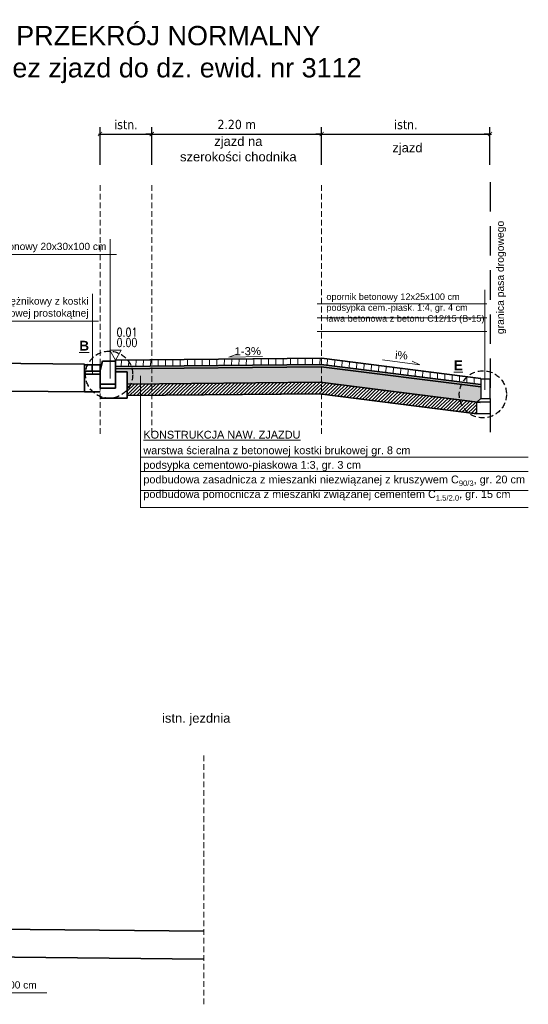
# Model space of a CAD drawing. Header units: metres. Extents: x -2945 to 3208, y -8835 to 1108.
# Tile 3 of 3: x -556 to 103, y -8675 to -7399. Entities that reach past the tile are written whole.
import ezdxf
from ezdxf.enums import TextEntityAlignment as Align

# ---------------------------------------------------------------- set-up
doc = ezdxf.new("R2010")
doc.units = ezdxf.units.M
for name, pattern in [('DASHED', [19.05, 12.7, -6.35]), ('DASHED2', [0.375, 0.25, -0.125]), ('DASHEDX2', [38.1, 25.4, -12.7])]:
    doc.linetypes.add(name, pattern=pattern)
for name, color, linetype, lineweight in [('DR_kreskowanie', 7, 'Continuous', 5), ('DR_opis', 7, 'Continuous', 13), ('DR_przekroj', 7, 'Continuous', 35), ('DR_symbole', 7, 'Continuous', 18), ('DR_wymiar', 7, 'Continuous', 13)]:
    doc.layers.add(name, color=color, linetype=linetype, lineweight=lineweight)
doc.layers.add('HATCH', color=7, linetype='Continuous')
doc.styles.add('simplex', font='simplex.shx', dxfattribs={"width": 0.8})
doc.styles.get("Standard").update_dxf_attribs({"font": 'arial.ttf'})
doc.styles.add('STYLE1', font='arial.ttf')
doc.styles.add('Tahoma', font='tahoma.ttf')
doc.dimstyles.new('PN - wymiar', dxfattribs={"dimtxt": 12, "dimasz": 13, "dimexe": 9, "dimexo": 0.0625, "dimgap": 6, "dimtad": 1, "dimlfac": 0.01, "dimzin": 0, "dimdsep": 46, "dimtxsty": 'Tahoma', "dimblk": 'ARCHTICK', "dimcen": 0.1, "dimdle": 2, "dimclrt": 256, "dimazin": 0, "dimtfac": 1, "dimtofl": 0, "dimtmove": 0, "dimatfit": 3, "dimldrblk": 'OBLIQUE', "dimfxl": 40, "dimfxlon": 1, "dimtolj": 1, "dimtzin": 0, "dimarcsym": 0})

# ---------------------------------------------------------------- blocks, each defined once
blk = doc.blocks.new('_ARCHTICK')
at = {"color": 0, "linetype": 'ByBlock', "lineweight": -2}
blk.add_line((0, 0), (-1, 0), dxfattribs=at)
blk.add_solid([(0.4, 0.31), (0.31, 0.4), (-0.31, -0.4), (-0.4, -0.31)], dxfattribs=at)
blk = doc.blocks.new('*D30')
at = {"layer": 'Defpoints', "color": 0}
for p in [(-384.7, -7547.1), (-451.7, -7611.2), (-384.7, -7611.2)]:
    blk.add_point(p, dxfattribs=at)
at = {"layer": 'DR_wymiar', "color": 0, "lineweight": -2}
for p, q in [((-451.7, -7587.1), (-451.7, -7538.1)), ((-384.7, -7587.1), (-384.7, -7538.1)), ((-453.7, -7547.1), (-382.7, -7547.1))]:
    blk.add_line(p, q, dxfattribs=at)
at = {"layer": 'DR_wymiar', "color": 0, "linetype": 'ByBlock', "lineweight": -2, "xscale": 7.5, "yscale": 7.5, "zscale": 7.5, "rotation": 180}
blk.add_blockref('_ARCHTICK', (-451.7, -7547.1), dxfattribs=at)
at = {"layer": 'DR_wymiar', "color": 0, "linetype": 'ByBlock', "lineweight": -2, "xscale": 7.5, "yscale": 7.5, "zscale": 7.5}
blk.add_blockref('_ARCHTICK', (-384.7, -7547.1), dxfattribs=at)
at = {"layer": 'DR_wymiar', "insert": (-418.2, -7534.9), "char_height": 12, "attachment_point": 5, "style": 'Tahoma'}
blk.add_mtext('\\A1;\\A1;istn.', dxfattribs=at)
blk = doc.blocks.new('_OBLIQUE')
at = {"color": 0, "linetype": 'ByBlock'}
blk.add_line((-0.5, -0.5), (0.5, 0.5), dxfattribs=at)
blk = doc.blocks.new('*D31')
at = {"layer": 'Defpoints', "color": 0}
for p in [(-164.7, -7547.1), (-384.7, -7611.2), (-164.7, -7935.7)]:
    blk.add_point(p, dxfattribs=at)
at = {"layer": 'DR_wymiar', "color": 0, "lineweight": -2}
for p, q in [((-384.7, -7587.1), (-384.7, -7538.1)), ((-164.7, -7587.1), (-164.7, -7538.1)), ((-386.7, -7547.1), (-162.7, -7547.1))]:
    blk.add_line(p, q, dxfattribs=at)
at = {"layer": 'DR_wymiar', "color": 0, "linetype": 'ByBlock', "lineweight": -2, "xscale": 7.5, "yscale": 7.5, "zscale": 7.5, "rotation": 180}
blk.add_blockref('_ARCHTICK', (-384.7, -7547.1), dxfattribs=at)
at = {"layer": 'DR_wymiar', "color": 0, "linetype": 'ByBlock', "lineweight": -2, "xscale": 7.5, "yscale": 7.5, "zscale": 7.5}
blk.add_blockref('_ARCHTICK', (-164.7, -7547.1), dxfattribs=at)
at = {"layer": 'DR_wymiar', "insert": (-274.7, -7534.8), "char_height": 12, "attachment_point": 5, "style": 'Tahoma'}
blk.add_mtext('\\A1;2.20 m', dxfattribs=at)
blk = doc.blocks.new('*D32')
at = {"layer": 'Defpoints', "color": 0}
for p in [(53.3, -7547.1), (-164.7, -7611.2), (53.3, -7609.4)]:
    blk.add_point(p, dxfattribs=at)
at = {"layer": 'DR_wymiar', "color": 0, "lineweight": -2}
for p, q in [((-164.7, -7587.1), (-164.7, -7538.1)), ((53.3, -7587.1), (53.3, -7538.1)), ((-166.7, -7547.1), (55.3, -7547.1))]:
    blk.add_line(p, q, dxfattribs=at)
at = {"layer": 'DR_wymiar', "color": 0, "linetype": 'ByBlock', "lineweight": -2, "xscale": 7.5, "yscale": 7.5, "zscale": 7.5, "rotation": 180}
blk.add_blockref('_ARCHTICK', (-164.7, -7547.1), dxfattribs=at)
at = {"layer": 'DR_wymiar', "color": 0, "linetype": 'ByBlock', "lineweight": -2, "xscale": 7.5, "yscale": 7.5, "zscale": 7.5}
blk.add_blockref('_ARCHTICK', (53.3, -7547.1), dxfattribs=at)
at = {"layer": 'DR_wymiar', "insert": (-55.7, -7534.9), "char_height": 12, "attachment_point": 5, "style": 'Tahoma'}
blk.add_mtext('\\A1;\\A1;istn.', dxfattribs=at)

msp = doc.modelspace()

# ---------------------------------------------------------------- hatches: boundary and pattern name
at = {"layer": 'DR_kreskowanie', "transparency": 33554687}
h = msp.add_hatch(dxfattribs=at)
h.set_pattern_fill('LINE', scale=3, angle=89, style=0)
h.set_pattern_definition([(89, (2177.591, 947.987), (-9.523549, 0.166234), [])])
h.paths.add_polyline_path([(-431.694, -7840.259), (-431.694, -7848.26), (-384.694, -7847.79), (-384.694, -7839.789)])
h.paths.add_polyline_path([(-384.694, -7839.789), (-384.694, -7847.79), (-276.506, -7846.708), (-276.506, -7838.707)])
h.paths.add_polyline_path([(-276.506, -7838.707), (-276.506, -7846.708), (-165.16, -7845.594), (-164.694, -7845.653), (-164.694, -7837.589)])
h.paths.add_polyline_path([(-164.694, -7837.589), (-164.694, -7845.653), (41.306, -7871.8), (41.306, -7864.736), (41.306, -7864.259), (41.112, -7863.711), (-77.321, -7848.679)])
h = msp.add_hatch(dxfattribs=at)
h.set_pattern_fill('AR-SAND', color=256, scale=0.1, angle=179.392556, style=0)
h.set_pattern_definition([(216.892556, (2772.655, 2609.386), (0.108108, -4.8955536), [0, -3.8608, 0, -4.318, 0, -4.1275]), (186.892556, (2772.655, 2609.386), (-4.570976, -7.120191), [0, -2.0828, 0, -3.4798, 0, -1.3335]), (146.892556, (2775.7792, 2609.353), (-7.9096315, 0.0694876), [0, -1.27, 0, -4.572, 0, -5.969]), (136.892556, (2775.779, 2609.353), (-7.6587697, -2.148218), [0, -0.635, 0, -2.9972, 0, -3.429])])
h.paths.add_polyline_path([(-431.694, -7851.26), (-384.694, -7850.79), (-384.694, -7847.79), (-431.694, -7848.26)])
h.paths.add_polyline_path([(-276.506, -7846.708), (-384.694, -7847.79), (-384.694, -7850.79), (-276.506, -7849.708)])
h.paths.add_polyline_path([(-164.694, -7845.653), (-165.16, -7845.594), (-276.506, -7846.708), (-276.506, -7849.708), (-165.335, -7848.596), (-164.694, -7848.677)])
h.paths.add_polyline_path([(-164.694, -7848.677), (41.306, -7874.824), (41.306, -7871.8), (-164.694, -7845.653)])
h = msp.add_hatch(dxfattribs=at)
h.set_pattern_fill('AR-CONC', scale=0.1, angle=355, style=0)
h.set_pattern_definition([(45, (877.724, 722.851), (18.010222, -3.175687), [1.905, -20.955]), (350, (877.724, 722.851), (-1.84576, 19.34015), [1.524, -16.76406]), (95.45144, (879.225, 722.587), (16.16446, 16.16446), [1.619, -17.809024]), (41.1842, (878.167, 727.912), (26.63833, -6.550844), [2.8575, -31.4325]), (91.63556, (880.387, 727.366), (25.806535, 22.579346), [2.4285, -26.71356]), (346.18415, (878.167, 727.912), (25.806535, 22.57935), [2.286, -25.14597]), (16, (880.587, 726.426), (14.212445, -11.509011), [1.905, -20.955]), (321, (880.587, 726.426), (7.76199, 17.810067), [1.524, -16.764]), (66.45144, (881.771, 725.467), (21.974435, 6.301056), [1.619, -17.808994]), (32.5, (877.724, 722.8515), (1.0446307, 8.396409), [0, -16.5608, 0, -17.018, 0, -16.8275]), (2.5, (877.724, 722.8515), (7.529671, 9.397564), [0, -9.7028, 0, -16.1798, 0, -6.4135]), (322.5, (872.0816, 723.345), (13.457534, -1.7524443), [0, -6.35, 0, -19.812, 0, -26.289]), (312.5, (869.551, 723.567), (14.978157, 1.241943), [0, -8.255, 0, -13.1572, 0, -18.669])])
h.paths.add_polyline_path([(41.306, -7874.824), (-164.694, -7848.677), (-164.694, -7863.798), (41.121, -7889.921), (41.306, -7889.736)])
h.paths.add_polyline_path([(-164.694, -7848.677), (-165.335, -7848.596), (-276.506, -7849.708), (-276.506, -7864.709), (-166.208, -7863.606), (-164.694, -7863.798)])
h.paths.add_polyline_path([(-276.506, -7849.708), (-384.694, -7850.79), (-384.694, -7865.791), (-276.506, -7864.709)])
h.paths.add_polyline_path([(-431.694, -7854.259), (-416.694, -7854.259), (-416.694, -7866.111), (-384.694, -7865.791), (-384.694, -7850.79), (-431.694, -7851.26)])
h.paths.add_polyline_path([(-410.25, -7866.046, -0.04339677), (-411.92, -7871.063), (-384.694, -7870.791), (-384.694, -7865.791)])
h.paths.add_polyline_path([(-416.694, -7871.111), (-411.92, -7871.063, 0.04339677), (-410.25, -7866.046), (-416.694, -7866.111)])
h.paths.add_polyline_path([(-384.694, -7865.791), (-384.694, -7870.791), (-321.501, -7870.159), (-321.501, -7865.159)])
h.paths.add_polyline_path([(-164.694, -7863.798), (-166.208, -7863.606), (-321.501, -7865.159), (-321.501, -7870.159), (-166.499, -7868.609), (-164.694, -7868.838)])
h.paths.add_polyline_path([(13.595, -7886.427), (-164.694, -7863.798), (-164.694, -7868.838), (14.381, -7891.567, -0.04267288)])
h.paths.add_polyline_path([(14.381, -7891.567), (36.648, -7894.394), (41.123, -7889.919), (13.595, -7886.427, 0.04267288)])
at = {"layer": 'HATCH', "transparency": 33554687}
h = msp.add_hatch(dxfattribs=at)
h.set_pattern_fill('ANSI31', angle=359)
h.set_pattern_definition([(44, (877.7242, 722.8515), (-2.2055403, 2.2839039), [])])
h.paths.add_polyline_path([(-416.694, -7871.111), (-416.694, -7881.111), (-384.694, -7880.791), (-384.694, -7870.791)])
h.paths.add_polyline_path([(-384.694, -7870.791), (-384.694, -7880.791), (-276.505, -7879.709), (-276.505, -7869.709)])
h.paths.add_polyline_path([(-166.499, -7868.609), (-276.505, -7869.709), (-276.505, -7879.709), (-167.081, -7878.615), (-164.694, -7878.918), (-164.694, -7868.838)])
h.paths.add_polyline_path([(-164.694, -7868.838), (-164.694, -7878.918), (36.306, -7904.43), (36.306, -7894.736), (36.648, -7894.394)])
h.paths.add_polyline_path([(19.309, -7902.273, 0.06463668), (24.693, -7907.996), (36.306, -7909.471), (36.306, -7904.43)])
h.paths.add_polyline_path([(24.693, -7907.996, -0.06463668), (19.309, -7902.273), (-164.694, -7878.918), (-164.694, -7883.958)])
h.paths.add_polyline_path([(-164.694, -7878.918), (-167.081, -7878.615), (-321.5, -7880.159), (-321.5, -7885.16), (-167.373, -7883.618), (-164.694, -7883.958)])
h.paths.add_polyline_path([(-321.5, -7880.159), (-384.694, -7880.791), (-384.694, -7885.792), (-321.5, -7885.16)])
h.paths.add_polyline_path([(-416.694, -7886.112), (-384.694, -7885.792), (-384.694, -7880.791), (-416.694, -7881.111)])

# ---------------------------------------------------------------- linework, layer by layer
at = {"layer": 'DR_opis'}
for p, q in [((-438.502, -7864.079), (-438.502, -7683.459)), ((-430.43, -7703.036), (-708.957, -7703.036)), ((-461.588, -7858.259), (-461.588, -7754.145)), ((46.739, -7878.665), (46.739, -7749.151)), ((-170.329, -7767.151), (49.194, -7767.151)), ((-453.516, -7789.698), (-680.069, -7789.698)), ((-170.329, -7785.151), (49.194, -7785.151)), ((-170.329, -7803.151), (49.194, -7803.151)), ((-399.367, -8031.472), (-399.371, -7860.593)), ((-399.365, -7965.701), (102.887, -7965.677)), ((-399.364, -7984.591), (102.888, -7984.58)), ((-399.363, -8008.95), (102.889, -8008.939)), ((-399.362, -8031.176), (102.89, -8031.164)), ((-520.66, -8660.037), (-787.467, -8660.037))]:
    msp.add_line(p, q, dxfattribs=at)
msp.add_lwpolyline([(-439.194, -7827.269), (-424.194, -7827.269), (-431.694, -7840.259)], close=True, dxfattribs=at)
at = {"layer": 'DR_opis', "color": 152, "linetype": 'DASHEDX2', "lineweight": 30, "ltscale": 0.3}
for centre in [(-439.932, -7858.952), (44.045, -7884.399)]:
    msp.add_circle(centre, 30.518, dxfattribs=at)
at = {"layer": 'DR_przekroj', "color": 252, "linetype": 'DASHED2', "lineweight": 13, "ltscale": 30}
for points in [[(-451.694, -7935.68), (-451.694, -7611.249)], [(-384.694, -7935.68), (-384.694, -7611.249)], [(-164.694, -7935.68), (-164.694, -7611.249)], [(-317.3, -8674.87), (-317.3, -8350.439)]]:
    msp.add_lwpolyline(points, dxfattribs=at)
at = {"layer": 'DR_przekroj', "color": 1, "linetype": 'DASHED', "lineweight": 30, "ltscale": 3}
msp.add_lwpolyline([(53.306, -7609.389), (53.306, -7935.68)], dxfattribs=at)
at = {"layer": 'DR_przekroj', "color": 251}
for points in [[(-801.694, -7841.96), (-471.694, -7845.259)], [(-471.694, -7846.259), (-471.694, -7845.259)], [(-471.694, -7846.259), (-451.694, -7846.259), (-451.694, -7854.259), (-471.694, -7854.259), (-471.694, -7846.259)], [(-461.694, -7854.259), (-461.694, -7846.259)], [(-451.694, -7854.259), (-451.694, -7858.259), (-471.694, -7858.259), (-471.694, -7854.259)], [(-471.694, -7858.259), (-471.694, -7881.359), (-451.694, -7881.359)], [(-451.694, -7889.359), (-416.694, -7889.359), (-416.694, -7855.259), (-431.694, -7855.259)], [(-451.694, -7871.259), (-451.694, -7876.259), (-431.694, -7876.259), (-431.694, -7871.259)], [(-801.694, -7878.06), (-471.694, -7881.359)], [(-767.3, -8575.58), (-317.3, -8580.079)], [(-767.3, -8611.68), (-317.3, -8616.179)]]:
    msp.add_lwpolyline(points, dxfattribs=at)
msp.add_lwpolyline([(-448.694, -7841.259), (-451.694, -7853.259), (-451.694, -7871.259), (-431.694, -7871.259), (-431.694, -7841.259)], close=True, dxfattribs=at)
at = {"layer": 'DR_przekroj'}
for points in [[(-431.694, -7840.259), (-164.694, -7837.589), (41.306, -7863.736)], [(-431.694, -7841.259), (-431.694, -7840.259)], [(-431.694, -7848.26), (-165.16, -7845.594), (41.306, -7871.8)], [(-431.694, -7851.26), (-165.335, -7848.596), (41.306, -7874.824)], [(-416.644, -7871.11), (-166.499, -7868.609), (40.491, -7894.881)], [(-416.694, -7886.112), (-167.373, -7883.618), (36.306, -7909.471)]]:
    msp.add_lwpolyline(points, dxfattribs=at)
at = {"layer": 'DR_przekroj', "lineweight": 30}
msp.add_lwpolyline([(41.306, -7864.736), (41.306, -7863.736)], dxfattribs=at)
at = {"layer": 'DR_przekroj', "color": 7, "lineweight": 30}
for points in [[(41.306, -7864.736), (41.306, -7889.919), (53.306, -7889.919), (53.306, -7864.736)], [(53.306, -7864.736), (41.306, -7864.736)], [(53.306, -7909.736), (36.306, -7909.736), (36.306, -7894.736), (41.306, -7889.736), (53.306, -7889.736), (53.306, -7894.736), (36.306, -7894.736)]]:
    msp.add_lwpolyline(points, dxfattribs=at)
at = {"layer": 'DR_symbole'}
for points in [[(-274.404, -7832.391), (-284.834, -7836.092), (-241.398, -7835.265)], [(-47.346, -7841.444), (-37.403, -7846.305), (-85.97, -7839.807)]]:
    msp.add_lwpolyline(points, dxfattribs=at)

# ---------------------------------------------------------------- texts
at = {"layer": 'DR_opis', "style": 'simplex', "width": 0.8}
for s, p in [('0.01', (-430.3, -7813.025)), ('0.00', (-430.3, -7826.309))]:
    msp.add_text(s, height=11.25, dxfattribs=at).set_placement(p, align=Align.BOTTOM_LEFT)
at = {"layer": 'DR_opis', "style": 'STYLE1'}
for s, insert, char_height, width, attachment_point in [('PRZEKRÓJ NORMALNY\\Pprzez zjazd do dz. ewid. nr 3112', (-363.333, -7406.977), 25, 1137.63038, 2), ('{\\fArial|b0|i0|c238|p34;zjazd na \\Pszerokości chodnika}', (-272.609, -7566.58), 12, 275.10536, 5), ('{\\fArial|b0|i0|c238|p34;zjazd}', (-53.609, -7566.58), 12, 275.10536, 5), ('\\pxqc;{\\fArial|b0|i0|c238|p34;istn. jezdnia}', (-327.153, -8305.77), 12, 275.10536, 5)]:
    msp.add_mtext(s, dxfattribs=dict(at, insert=insert, char_height=char_height, width=width, attachment_point=attachment_point))
at = {"layer": 'DR_opis', "insert": (67.901, -7732.927), "char_height": 9.6, "width": 295.56053, "attachment_point": 5, "rotation": 90, "style": 'STYLE1'}
msp.add_mtext('{\\fArial|b0|i0|c238|p34;granica pasa drogowego}', dxfattribs=at)
at = {"layer": 'DR_opis'}
for s, insert, char_height, width, attachment_point, rotation in [('istn. krawężnik betonowy 20x30x100 cm', (-443.502, -7688.036), 9.38854, 265.45521, 3, 359.999999), ('istn. ściek przykrawężnikowy z kostki betonowej prostokątnej', (-466.588, -7758.723), 9.38854, 265.45521, 3, 359.999999), ('opornik betonowy 12x25x100 cm\\Ppodsypka cem.-piask. 1:4, gr. 4 cm{\\H1.4231x; \\P\\H0.70271x;ława betonowa z betonu C12/15 (B-15)\\H1.295x; }', (-158.564, -7753.651), 8.44969, 204.94075, 1, 0.000001), ('{\\L\\fArial|b1|i0|c238|p34;\\C152;B}', (-465.807, -7815.044), 12.67453, 307.41113, 3, 359.999999), ('{\\L\\fArial|b1|i0|c238|p34;\\C152;E}', (18.17, -7840.491), 12.67453, 307.41113, 3, 359.999999), ('{\\fArial|b0|i0|c238|p39;\\LKONSTRUKCJA NAW. ZJAZDU}', (-395.572, -7931.657), 10.08, 413.0072, 1, 0.002865), ('istn. krawężnik betonowy 20x30x100 cm', (-533.733, -8645.037), 9.38854, 265.45521, 3, 359.999999)]:
    msp.add_mtext(s, dxfattribs=dict(at, insert=insert, char_height=char_height, width=width, attachment_point=attachment_point, rotation=rotation))
at = {"layer": 'DR_opis', "insert": (-395.58, -7951.88), "char_height": 10.08, "width": 495.10608, "attachment_point": 1, "rotation": 0.002865, "line_spacing_factor": 1.125}
msp.add_mtext('\\A1;{\\fArial|b0|i0|c238|p39;warstwa ścieralna z betonowej kostki brukowej gr. 8 cm\\Ppodsypka cementowo-piaskowa 1:3, gr. 3 cm\\Ppodbudowa zasadnicza z mieszanki niezwiązanej z kruszywem C{\\H0.7x;\\S^ 90\\/3;}\\H1.00002x;, gr. 20 cm\\P\\H0.99998x;podbudowa pomocnicza z mieszanki związanej cementem C\\H1x;{\\H0.7x;\\S^ 1.5\\/2.0;}\\H1.00002x;,\\H0.99998x; gr. 15 cm}', dxfattribs=at)
at = {"layer": 'DR_symbole', "style": 'STYLE1'}
for s, rotation, p in [('1-3%%% ', 0.669437, (-258.348, -7828.441)), ('i%%%', 358.191212, (-61.431, -7833.734))]:
    msp.add_text(s, height=10.5, rotation=rotation, dxfattribs=at).set_placement(p, align=Align.MIDDLE_CENTER)

# ---------------------------------------------------------------- dimensions: what is measured, and where the dimension line sits
at = {"layer": 'DR_wymiar'}
for base, p1, p2, picture, middle in [((-384.694, -7547.05), (-451.694, -7611.249), (-384.694, -7611.249), '*D30', (-418.194, -7534.901)), ((53.306, -7547.05), (-164.694, -7611.249), (53.306, -7609.389), '*D32', (-55.694, -7534.901))]:
    dim = msp.add_linear_dim(base=base, p1=p1, p2=p2, text='\\A1;istn.', dimstyle='PN - wymiar', override={"dimasz": 7.5, "dimpost": ' m', "dimtxsty": 'Tahoma', "dimtmove": 1, "dimldrblk": 'OBLIQUE'}, dxfattribs=at)
    dim.commit()
    dim.dimension.update_dxf_attribs({"geometry": picture, "text_midpoint": middle})
dim = msp.add_linear_dim(base=(-164.694, -7547.05), p1=(-384.694, -7611.249), p2=(-164.694, -7935.68), dimstyle='PN - wymiar', override={"dimasz": 7.5, "dimpost": ' m', "dimtxsty": 'Tahoma', "dimtmove": 1, "dimldrblk": 'OBLIQUE'}, dxfattribs=at)
dim.commit()
dim.dimension.update_dxf_attribs({"geometry": '*D31', "text_midpoint": (-274.694, -7534.8)})

doc.saveas('drawing.dxf')
